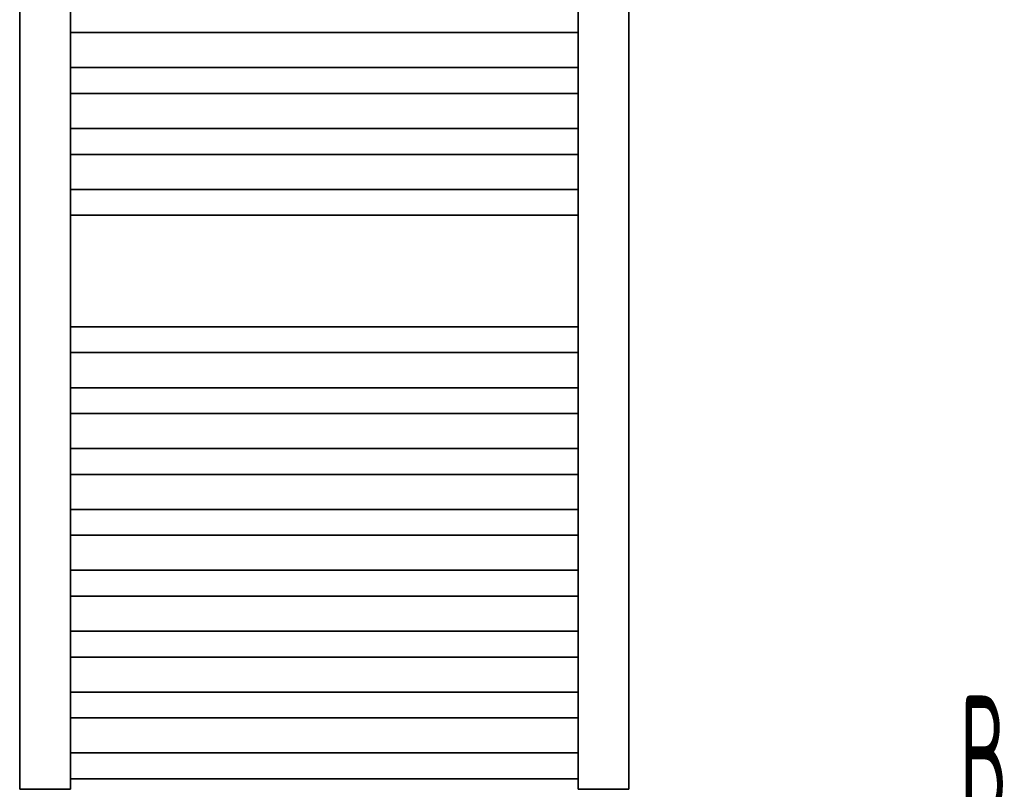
# Model space of a CAD drawing. Header units: millimetres. Extents: x 14365 to 105143, y -126377 to -22383.
# Tile 78 of 191: x 53613 to 54583, y -123284 to -122525. Entities that reach past the tile are written whole.
import ezdxf
from ezdxf.enums import TextEntityAlignment as Align

# ---------------------------------------------------------------- set-up
doc = ezdxf.new("R2010")
doc.units = ezdxf.units.MM
doc.layers.add('JS_VYT_POPIS - OBECNĚ', color=7, linetype='Continuous', lineweight=5)
doc.layers.add('UT_ZAŘÍZENÍ - OT', color=3, linetype='Continuous', lineweight=35)
doc.styles.add('VZT_POPIS', font='isocp.shx', dxfattribs={"width": 0.6, "height": 125})

msp = doc.modelspace()

# ---------------------------------------------------------------- linework, layer by layer
at = {"layer": 'UT_ZAŘÍZENÍ - OT', "linetype": 'Continuous'}
for p, q in [((53612.93, -121463.57), (53612.93, -123283.57)), ((53662.93, -123283.57), (53662.93, -121463.57)), ((54162.93, -121463.57), (54162.93, -123283.57)), ((54212.93, -123283.57), (54212.93, -121463.57)), ((53662.93, -122537.84), (54162.93, -122537.84)), ((53662.93, -122537.84), (54162.93, -122537.84)), ((53662.93, -122537.84), (54162.93, -122537.84)), ((53662.93, -122537.84), (54162.93, -122537.84)), ((53662.93, -122537.84), (54162.93, -122537.84)), ((53662.93, -122537.84), (54162.93, -122537.84)), ((53662.93, -122537.84), (54162.93, -122537.84)), ((53662.93, -122537.84), (54162.93, -122537.84)), ((53662.93, -122537.84), (54162.93, -122537.84)), ((53662.93, -122537.84), (54162.93, -122537.84)), ((53662.93, -122537.84), (54162.93, -122537.84)), ((53662.93, -122537.84), (54162.93, -122537.84)), ((53662.93, -122537.84), (54162.93, -122537.84)), ((53662.93, -122537.84), (54162.93, -122537.84)), ((53662.93, -122537.84), (54162.93, -122537.84)), ((53662.93, -122537.84), (54162.93, -122537.84)), ((53662.93, -122537.84), (54162.93, -122537.84)), ((53662.93, -122537.84), (54162.93, -122537.84)), ((53662.93, -122537.84), (54162.93, -122537.84)), ((53662.93, -122537.84), (54162.93, -122537.84)), ((53662.93, -122537.84), (54162.93, -122537.84)), ((53662.93, -122537.84), (54162.93, -122537.84)), ((53662.93, -122537.84), (54162.93, -122537.84)), ((53662.93, -122537.84), (54162.93, -122537.84)), ((53662.93, -122537.84), (54162.93, -122537.84)), ((53662.93, -122537.84), (54162.93, -122537.84)), ((53662.93, -122537.84), (54162.93, -122537.84)), ((53662.93, -122537.84), (54162.93, -122537.84)), ((53662.93, -122537.84), (54162.93, -122537.84)), ((53662.93, -122537.84), (54162.93, -122537.84)), ((53662.93, -122537.84), (54162.93, -122537.84)), ((53662.93, -122537.84), (54162.93, -122537.84)), ((53662.93, -122537.84), (54162.93, -122537.84)), ((53662.93, -122537.84), (54162.93, -122537.84)), ((53662.93, -122572.39), (54162.93, -122572.39)), ((53662.93, -122572.39), (54162.93, -122572.39)), ((53662.93, -122572.39), (54162.93, -122572.39)), ((53662.93, -122572.39), (54162.93, -122572.39)), ((53662.93, -122572.39), (54162.93, -122572.39)), ((53662.93, -122572.39), (54162.93, -122572.39)), ((53662.93, -122572.39), (54162.93, -122572.39)), ((53662.93, -122572.39), (54162.93, -122572.39)), ((53662.93, -122572.39), (54162.93, -122572.39)), ((53662.93, -122572.39), (54162.93, -122572.39)), ((53662.93, -122572.39), (54162.93, -122572.39)), ((53662.93, -122572.39), (54162.93, -122572.39)), ((53662.93, -122572.39), (54162.93, -122572.39)), ((53662.93, -122572.39), (54162.93, -122572.39)), ((53662.93, -122572.39), (54162.93, -122572.39)), ((53662.93, -122572.39), (54162.93, -122572.39)), ((53662.93, -122572.39), (54162.93, -122572.39)), ((53662.93, -122572.39), (54162.93, -122572.39)), ((53662.93, -122572.39), (54162.93, -122572.39)), ((53662.93, -122572.39), (54162.93, -122572.39)), ((53662.93, -122572.39), (54162.93, -122572.39)), ((53662.93, -122572.39), (54162.93, -122572.39)), ((53662.93, -122572.39), (54162.93, -122572.39)), ((53662.93, -122572.39), (54162.93, -122572.39)), ((53662.93, -122572.39), (54162.93, -122572.39)), ((53662.93, -122572.39), (54162.93, -122572.39)), ((53662.93, -122572.39), (54162.93, -122572.39)), ((53662.93, -122572.39), (54162.93, -122572.39)), ((53662.93, -122572.39), (54162.93, -122572.39)), ((53662.93, -122572.39), (54162.93, -122572.39)), ((53662.93, -122572.39), (54162.93, -122572.39)), ((53662.93, -122572.39), (54162.93, -122572.39)), ((53662.93, -122572.39), (54162.93, -122572.39)), ((53662.93, -122572.39), (54162.93, -122572.39)), ((53662.93, -122597.84), (54162.93, -122597.84)), ((53662.93, -122597.84), (54162.93, -122597.84)), ((53662.93, -122597.84), (54162.93, -122597.84)), ((53662.93, -122597.84), (54162.93, -122597.84)), ((53662.93, -122597.84), (54162.93, -122597.84)), ((53662.93, -122597.84), (54162.93, -122597.84)), ((53662.93, -122597.84), (54162.93, -122597.84)), ((53662.93, -122597.84), (54162.93, -122597.84)), ((53662.93, -122597.84), (54162.93, -122597.84)), ((53662.93, -122597.84), (54162.93, -122597.84)), ((53662.93, -122597.84), (54162.93, -122597.84)), ((53662.93, -122597.84), (54162.93, -122597.84)), ((53662.93, -122597.84), (54162.93, -122597.84)), ((53662.93, -122597.84), (54162.93, -122597.84)), ((53662.93, -122597.84), (54162.93, -122597.84)), ((53662.93, -122597.84), (54162.93, -122597.84)), ((53662.93, -122597.84), (54162.93, -122597.84)), ((53662.93, -122597.84), (54162.93, -122597.84)), ((53662.93, -122597.84), (54162.93, -122597.84)), ((53662.93, -122597.84), (54162.93, -122597.84)), ((53662.93, -122597.84), (54162.93, -122597.84)), ((53662.93, -122597.84), (54162.93, -122597.84)), ((53662.93, -122597.84), (54162.93, -122597.84)), ((53662.93, -122597.84), (54162.93, -122597.84)), ((53662.93, -122597.84), (54162.93, -122597.84)), ((53662.93, -122597.84), (54162.93, -122597.84)), ((53662.93, -122597.84), (54162.93, -122597.84)), ((53662.93, -122597.84), (54162.93, -122597.84)), ((53662.93, -122597.84), (54162.93, -122597.84)), ((53662.93, -122597.84), (54162.93, -122597.84)), ((53662.93, -122597.84), (54162.93, -122597.84)), ((53662.93, -122597.84), (54162.93, -122597.84)), ((53662.93, -122597.84), (54162.93, -122597.84)), ((53662.93, -122597.84), (54162.93, -122597.84)), ((53662.93, -122632.39), (54162.93, -122632.39)), ((53662.93, -122632.39), (54162.93, -122632.39)), ((53662.93, -122632.39), (54162.93, -122632.39)), ((53662.93, -122632.39), (54162.93, -122632.39)), ((53662.93, -122632.39), (54162.93, -122632.39)), ((53662.93, -122632.39), (54162.93, -122632.39)), ((53662.93, -122632.39), (54162.93, -122632.39)), ((53662.93, -122632.39), (54162.93, -122632.39)), ((53662.93, -122632.39), (54162.93, -122632.39)), ((53662.93, -122632.39), (54162.93, -122632.39)), ((53662.93, -122632.39), (54162.93, -122632.39)), ((53662.93, -122632.39), (54162.93, -122632.39)), ((53662.93, -122632.39), (54162.93, -122632.39)), ((53662.93, -122632.39), (54162.93, -122632.39)), ((53662.93, -122632.39), (54162.93, -122632.39)), ((53662.93, -122632.39), (54162.93, -122632.39)), ((53662.93, -122632.39), (54162.93, -122632.39)), ((53662.93, -122632.39), (54162.93, -122632.39)), ((53662.93, -122632.39), (54162.93, -122632.39)), ((53662.93, -122632.39), (54162.93, -122632.39)), ((53662.93, -122632.39), (54162.93, -122632.39)), ((53662.93, -122632.39), (54162.93, -122632.39)), ((53662.93, -122632.39), (54162.93, -122632.39)), ((53662.93, -122632.39), (54162.93, -122632.39)), ((53662.93, -122632.39), (54162.93, -122632.39)), ((53662.93, -122632.39), (54162.93, -122632.39)), ((53662.93, -122632.39), (54162.93, -122632.39)), ((53662.93, -122632.39), (54162.93, -122632.39)), ((53662.93, -122632.39), (54162.93, -122632.39)), ((53662.93, -122632.39), (54162.93, -122632.39)), ((53662.93, -122632.39), (54162.93, -122632.39)), ((53662.93, -122632.39), (54162.93, -122632.39)), ((53662.93, -122632.39), (54162.93, -122632.39)), ((53662.93, -122632.39), (54162.93, -122632.39)), ((53662.93, -122657.84), (54162.93, -122657.84)), ((53662.93, -122657.84), (54162.93, -122657.84)), ((53662.93, -122657.84), (54162.93, -122657.84)), ((53662.93, -122657.84), (54162.93, -122657.84)), ((53662.93, -122657.84), (54162.93, -122657.84)), ((53662.93, -122657.84), (54162.93, -122657.84)), ((53662.93, -122657.84), (54162.93, -122657.84)), ((53662.93, -122657.84), (54162.93, -122657.84)), ((53662.93, -122657.84), (54162.93, -122657.84)), ((53662.93, -122657.84), (54162.93, -122657.84)), ((53662.93, -122657.84), (54162.93, -122657.84)), ((53662.93, -122657.84), (54162.93, -122657.84)), ((53662.93, -122657.84), (54162.93, -122657.84)), ((53662.93, -122657.84), (54162.93, -122657.84)), ((53662.93, -122657.84), (54162.93, -122657.84)), ((53662.93, -122657.84), (54162.93, -122657.84)), ((53662.93, -122657.84), (54162.93, -122657.84)), ((53662.93, -122657.84), (54162.93, -122657.84)), ((53662.93, -122657.84), (54162.93, -122657.84)), ((53662.93, -122657.84), (54162.93, -122657.84)), ((53662.93, -122657.84), (54162.93, -122657.84)), ((53662.93, -122657.84), (54162.93, -122657.84)), ((53662.93, -122657.84), (54162.93, -122657.84)), ((53662.93, -122657.84), (54162.93, -122657.84)), ((53662.93, -122657.84), (54162.93, -122657.84)), ((53662.93, -122657.84), (54162.93, -122657.84)), ((53662.93, -122657.84), (54162.93, -122657.84)), ((53662.93, -122657.84), (54162.93, -122657.84)), ((53662.93, -122657.84), (54162.93, -122657.84)), ((53662.93, -122657.84), (54162.93, -122657.84)), ((53662.93, -122657.84), (54162.93, -122657.84)), ((53662.93, -122657.84), (54162.93, -122657.84)), ((53662.93, -122657.84), (54162.93, -122657.84)), ((53662.93, -122657.84), (54162.93, -122657.84)), ((53662.93, -122692.39), (54162.93, -122692.39)), ((53662.93, -122692.39), (54162.93, -122692.39)), ((53662.93, -122692.39), (54162.93, -122692.39)), ((53662.93, -122692.39), (54162.93, -122692.39)), ((53662.93, -122692.39), (54162.93, -122692.39)), ((53662.93, -122692.39), (54162.93, -122692.39)), ((53662.93, -122692.39), (54162.93, -122692.39)), ((53662.93, -122692.39), (54162.93, -122692.39)), ((53662.93, -122692.39), (54162.93, -122692.39)), ((53662.93, -122692.39), (54162.93, -122692.39)), ((53662.93, -122692.39), (54162.93, -122692.39)), ((53662.93, -122692.39), (54162.93, -122692.39)), ((53662.93, -122692.39), (54162.93, -122692.39)), ((53662.93, -122692.39), (54162.93, -122692.39)), ((53662.93, -122692.39), (54162.93, -122692.39)), ((53662.93, -122692.39), (54162.93, -122692.39)), ((53662.93, -122692.39), (54162.93, -122692.39)), ((53662.93, -122692.39), (54162.93, -122692.39)), ((53662.93, -122692.39), (54162.93, -122692.39)), ((53662.93, -122692.39), (54162.93, -122692.39)), ((53662.93, -122692.39), (54162.93, -122692.39)), ((53662.93, -122692.39), (54162.93, -122692.39)), ((53662.93, -122692.39), (54162.93, -122692.39)), ((53662.93, -122692.39), (54162.93, -122692.39)), ((53662.93, -122692.39), (54162.93, -122692.39)), ((53662.93, -122692.39), (54162.93, -122692.39)), ((53662.93, -122692.39), (54162.93, -122692.39)), ((53662.93, -122692.39), (54162.93, -122692.39)), ((53662.93, -122692.39), (54162.93, -122692.39)), ((53662.93, -122692.39), (54162.93, -122692.39)), ((53662.93, -122692.39), (54162.93, -122692.39)), ((53662.93, -122692.39), (54162.93, -122692.39)), ((53662.93, -122692.39), (54162.93, -122692.39)), ((53662.93, -122692.39), (54162.93, -122692.39)), ((53662.93, -122717.84), (54162.93, -122717.84)), ((53662.93, -122717.84), (54162.93, -122717.84)), ((53662.93, -122717.84), (54162.93, -122717.84)), ((53662.93, -122717.84), (54162.93, -122717.84)), ((53662.93, -122717.84), (54162.93, -122717.84)), ((53662.93, -122717.84), (54162.93, -122717.84)), ((53662.93, -122717.84), (54162.93, -122717.84)), ((53662.93, -122717.84), (54162.93, -122717.84)), ((53662.93, -122717.84), (54162.93, -122717.84)), ((53662.93, -122717.84), (54162.93, -122717.84)), ((53662.93, -122717.84), (54162.93, -122717.84)), ((53662.93, -122717.84), (54162.93, -122717.84)), ((53662.93, -122717.84), (54162.93, -122717.84)), ((53662.93, -122717.84), (54162.93, -122717.84)), ((53662.93, -122717.84), (54162.93, -122717.84)), ((53662.93, -122717.84), (54162.93, -122717.84)), ((53662.93, -122717.84), (54162.93, -122717.84)), ((53662.93, -122717.84), (54162.93, -122717.84)), ((53662.93, -122717.84), (54162.93, -122717.84)), ((53662.93, -122717.84), (54162.93, -122717.84)), ((53662.93, -122717.84), (54162.93, -122717.84)), ((53662.93, -122717.84), (54162.93, -122717.84)), ((53662.93, -122717.84), (54162.93, -122717.84)), ((53662.93, -122717.84), (54162.93, -122717.84)), ((53662.93, -122717.84), (54162.93, -122717.84)), ((53662.93, -122717.84), (54162.93, -122717.84)), ((53662.93, -122717.84), (54162.93, -122717.84)), ((53662.93, -122717.84), (54162.93, -122717.84)), ((53662.93, -122717.84), (54162.93, -122717.84)), ((53662.93, -122717.84), (54162.93, -122717.84)), ((53662.93, -122717.84), (54162.93, -122717.84)), ((53662.93, -122717.84), (54162.93, -122717.84)), ((53662.93, -122717.84), (54162.93, -122717.84)), ((53662.93, -122717.84), (54162.93, -122717.84)), ((53662.93, -122827.84), (54162.93, -122827.84)), ((53662.93, -122827.84), (54162.93, -122827.84)), ((53662.93, -122827.84), (54162.93, -122827.84)), ((53662.93, -122827.84), (54162.93, -122827.84)), ((53662.93, -122827.84), (54162.93, -122827.84)), ((53662.93, -122827.84), (54162.93, -122827.84)), ((53662.93, -122827.84), (54162.93, -122827.84)), ((53662.93, -122827.84), (54162.93, -122827.84)), ((53662.93, -122827.84), (54162.93, -122827.84)), ((53662.93, -122827.84), (54162.93, -122827.84)), ((53662.93, -122827.84), (54162.93, -122827.84)), ((53662.93, -122827.84), (54162.93, -122827.84)), ((53662.93, -122827.84), (54162.93, -122827.84)), ((53662.93, -122827.84), (54162.93, -122827.84)), ((53662.93, -122827.84), (54162.93, -122827.84)), ((53662.93, -122827.84), (54162.93, -122827.84)), ((53662.93, -122827.84), (54162.93, -122827.84)), ((53662.93, -122827.84), (54162.93, -122827.84)), ((53662.93, -122827.84), (54162.93, -122827.84)), ((53662.93, -122827.84), (54162.93, -122827.84)), ((53662.93, -122827.84), (54162.93, -122827.84)), ((53662.93, -122827.84), (54162.93, -122827.84)), ((53662.93, -122827.84), (54162.93, -122827.84)), ((53662.93, -122827.84), (54162.93, -122827.84)), ((53662.93, -122827.84), (54162.93, -122827.84)), ((53662.93, -122827.84), (54162.93, -122827.84)), ((53662.93, -122827.84), (54162.93, -122827.84)), ((53662.93, -122827.84), (54162.93, -122827.84)), ((53662.93, -122827.84), (54162.93, -122827.84)), ((53662.93, -122827.84), (54162.93, -122827.84)), ((53662.93, -122827.84), (54162.93, -122827.84)), ((53662.93, -122827.84), (54162.93, -122827.84)), ((53662.93, -122827.84), (54162.93, -122827.84)), ((53662.93, -122827.84), (54162.93, -122827.84)), ((53662.93, -122853.3), (54162.93, -122853.3)), ((53662.93, -122853.3), (54162.93, -122853.3)), ((53662.93, -122853.3), (54162.93, -122853.3)), ((53662.93, -122853.3), (54162.93, -122853.3)), ((53662.93, -122853.3), (54162.93, -122853.3)), ((53662.93, -122853.3), (54162.93, -122853.3)), ((53662.93, -122853.3), (54162.93, -122853.3)), ((53662.93, -122853.3), (54162.93, -122853.3)), ((53662.93, -122853.3), (54162.93, -122853.3)), ((53662.93, -122853.3), (54162.93, -122853.3)), ((53662.93, -122853.3), (54162.93, -122853.3)), ((53662.93, -122853.3), (54162.93, -122853.3)), ((53662.93, -122853.3), (54162.93, -122853.3)), ((53662.93, -122853.3), (54162.93, -122853.3)), ((53662.93, -122853.3), (54162.93, -122853.3)), ((53662.93, -122853.3), (54162.93, -122853.3)), ((53662.93, -122853.3), (54162.93, -122853.3)), ((53662.93, -122853.3), (54162.93, -122853.3)), ((53662.93, -122853.3), (54162.93, -122853.3)), ((53662.93, -122853.3), (54162.93, -122853.3)), ((53662.93, -122853.3), (54162.93, -122853.3)), ((53662.93, -122853.3), (54162.93, -122853.3)), ((53662.93, -122853.3), (54162.93, -122853.3)), ((53662.93, -122853.3), (54162.93, -122853.3)), ((53662.93, -122853.3), (54162.93, -122853.3)), ((53662.93, -122853.3), (54162.93, -122853.3)), ((53662.93, -122853.3), (54162.93, -122853.3)), ((53662.93, -122853.3), (54162.93, -122853.3)), ((53662.93, -122853.3), (54162.93, -122853.3)), ((53662.93, -122853.3), (54162.93, -122853.3)), ((53662.93, -122853.3), (54162.93, -122853.3)), ((53662.93, -122853.3), (54162.93, -122853.3)), ((53662.93, -122853.3), (54162.93, -122853.3)), ((53662.93, -122853.3), (54162.93, -122853.3)), ((53662.93, -122887.84), (54162.93, -122887.84)), ((53662.93, -122887.84), (54162.93, -122887.84)), ((53662.93, -122887.84), (54162.93, -122887.84)), ((53662.93, -122887.84), (54162.93, -122887.84)), ((53662.93, -122887.84), (54162.93, -122887.84)), ((53662.93, -122887.84), (54162.93, -122887.84)), ((53662.93, -122887.84), (54162.93, -122887.84)), ((53662.93, -122887.84), (54162.93, -122887.84)), ((53662.93, -122887.84), (54162.93, -122887.84)), ((53662.93, -122887.84), (54162.93, -122887.84)), ((53662.93, -122887.84), (54162.93, -122887.84)), ((53662.93, -122887.84), (54162.93, -122887.84)), ((53662.93, -122887.84), (54162.93, -122887.84)), ((53662.93, -122887.84), (54162.93, -122887.84)), ((53662.93, -122887.84), (54162.93, -122887.84)), ((53662.93, -122887.84), (54162.93, -122887.84)), ((53662.93, -122887.84), (54162.93, -122887.84)), ((53662.93, -122887.84), (54162.93, -122887.84)), ((53662.93, -122887.84), (54162.93, -122887.84)), ((53662.93, -122887.84), (54162.93, -122887.84)), ((53662.93, -122887.84), (54162.93, -122887.84)), ((53662.93, -122887.84), (54162.93, -122887.84)), ((53662.93, -122887.84), (54162.93, -122887.84)), ((53662.93, -122887.84), (54162.93, -122887.84)), ((53662.93, -122887.84), (54162.93, -122887.84)), ((53662.93, -122887.84), (54162.93, -122887.84)), ((53662.93, -122887.84), (54162.93, -122887.84)), ((53662.93, -122887.84), (54162.93, -122887.84)), ((53662.93, -122887.84), (54162.93, -122887.84)), ((53662.93, -122887.84), (54162.93, -122887.84)), ((53662.93, -122887.84), (54162.93, -122887.84)), ((53662.93, -122887.84), (54162.93, -122887.84)), ((53662.93, -122887.84), (54162.93, -122887.84)), ((53662.93, -122887.84), (54162.93, -122887.84)), ((53662.93, -122913.3), (54162.93, -122913.3)), ((53662.93, -122913.3), (54162.93, -122913.3)), ((53662.93, -122913.3), (54162.93, -122913.3)), ((53662.93, -122913.3), (54162.93, -122913.3)), ((53662.93, -122913.3), (54162.93, -122913.3)), ((53662.93, -122913.3), (54162.93, -122913.3)), ((53662.93, -122913.3), (54162.93, -122913.3)), ((53662.93, -122913.3), (54162.93, -122913.3)), ((53662.93, -122913.3), (54162.93, -122913.3)), ((53662.93, -122913.3), (54162.93, -122913.3)), ((53662.93, -122913.3), (54162.93, -122913.3)), ((53662.93, -122913.3), (54162.93, -122913.3)), ((53662.93, -122913.3), (54162.93, -122913.3)), ((53662.93, -122913.3), (54162.93, -122913.3)), ((53662.93, -122913.3), (54162.93, -122913.3)), ((53662.93, -122913.3), (54162.93, -122913.3)), ((53662.93, -122913.3), (54162.93, -122913.3)), ((53662.93, -122913.3), (54162.93, -122913.3)), ((53662.93, -122913.3), (54162.93, -122913.3)), ((53662.93, -122913.3), (54162.93, -122913.3)), ((53662.93, -122913.3), (54162.93, -122913.3)), ((53662.93, -122913.3), (54162.93, -122913.3)), ((53662.93, -122913.3), (54162.93, -122913.3)), ((53662.93, -122913.3), (54162.93, -122913.3)), ((53662.93, -122913.3), (54162.93, -122913.3)), ((53662.93, -122913.3), (54162.93, -122913.3)), ((53662.93, -122913.3), (54162.93, -122913.3)), ((53662.93, -122913.3), (54162.93, -122913.3)), ((53662.93, -122913.3), (54162.93, -122913.3)), ((53662.93, -122913.3), (54162.93, -122913.3)), ((53662.93, -122913.3), (54162.93, -122913.3)), ((53662.93, -122913.3), (54162.93, -122913.3)), ((53662.93, -122913.3), (54162.93, -122913.3)), ((53662.93, -122913.3), (54162.93, -122913.3)), ((53662.93, -122947.84), (54162.93, -122947.84)), ((53662.93, -122947.84), (54162.93, -122947.84)), ((53662.93, -122947.84), (54162.93, -122947.84)), ((53662.93, -122947.84), (54162.93, -122947.84)), ((53662.93, -122947.84), (54162.93, -122947.84)), ((53662.93, -122947.84), (54162.93, -122947.84)), ((53662.93, -122947.84), (54162.93, -122947.84)), ((53662.93, -122947.84), (54162.93, -122947.84)), ((53662.93, -122947.84), (54162.93, -122947.84)), ((53662.93, -122947.84), (54162.93, -122947.84)), ((53662.93, -122947.84), (54162.93, -122947.84)), ((53662.93, -122947.84), (54162.93, -122947.84)), ((53662.93, -122947.84), (54162.93, -122947.84)), ((53662.93, -122947.84), (54162.93, -122947.84)), ((53662.93, -122947.84), (54162.93, -122947.84)), ((53662.93, -122947.84), (54162.93, -122947.84)), ((53662.93, -122947.84), (54162.93, -122947.84)), ((53662.93, -122947.84), (54162.93, -122947.84)), ((53662.93, -122947.84), (54162.93, -122947.84)), ((53662.93, -122947.84), (54162.93, -122947.84)), ((53662.93, -122947.84), (54162.93, -122947.84)), ((53662.93, -122947.84), (54162.93, -122947.84)), ((53662.93, -122947.84), (54162.93, -122947.84)), ((53662.93, -122947.84), (54162.93, -122947.84)), ((53662.93, -122947.84), (54162.93, -122947.84)), ((53662.93, -122947.84), (54162.93, -122947.84)), ((53662.93, -122947.84), (54162.93, -122947.84)), ((53662.93, -122947.84), (54162.93, -122947.84)), ((53662.93, -122947.84), (54162.93, -122947.84)), ((53662.93, -122947.84), (54162.93, -122947.84)), ((53662.93, -122947.84), (54162.93, -122947.84)), ((53662.93, -122947.84), (54162.93, -122947.84)), ((53662.93, -122947.84), (54162.93, -122947.84)), ((53662.93, -122947.84), (54162.93, -122947.84)), ((53662.93, -122973.3), (54162.93, -122973.3)), ((53662.93, -122973.3), (54162.93, -122973.3)), ((53662.93, -122973.3), (54162.93, -122973.3)), ((53662.93, -122973.3), (54162.93, -122973.3)), ((53662.93, -122973.3), (54162.93, -122973.3)), ((53662.93, -122973.3), (54162.93, -122973.3)), ((53662.93, -122973.3), (54162.93, -122973.3)), ((53662.93, -122973.3), (54162.93, -122973.3)), ((53662.93, -122973.3), (54162.93, -122973.3)), ((53662.93, -122973.3), (54162.93, -122973.3)), ((53662.93, -122973.3), (54162.93, -122973.3)), ((53662.93, -122973.3), (54162.93, -122973.3)), ((53662.93, -122973.3), (54162.93, -122973.3)), ((53662.93, -122973.3), (54162.93, -122973.3)), ((53662.93, -122973.3), (54162.93, -122973.3)), ((53662.93, -122973.3), (54162.93, -122973.3)), ((53662.93, -122973.3), (54162.93, -122973.3)), ((53662.93, -122973.3), (54162.93, -122973.3)), ((53662.93, -122973.3), (54162.93, -122973.3)), ((53662.93, -122973.3), (54162.93, -122973.3)), ((53662.93, -122973.3), (54162.93, -122973.3)), ((53662.93, -122973.3), (54162.93, -122973.3)), ((53662.93, -122973.3), (54162.93, -122973.3)), ((53662.93, -122973.3), (54162.93, -122973.3)), ((53662.93, -122973.3), (54162.93, -122973.3)), ((53662.93, -122973.3), (54162.93, -122973.3)), ((53662.93, -122973.3), (54162.93, -122973.3)), ((53662.93, -122973.3), (54162.93, -122973.3)), ((53662.93, -122973.3), (54162.93, -122973.3)), ((53662.93, -122973.3), (54162.93, -122973.3)), ((53662.93, -122973.3), (54162.93, -122973.3)), ((53662.93, -122973.3), (54162.93, -122973.3)), ((53662.93, -122973.3), (54162.93, -122973.3)), ((53662.93, -122973.3), (54162.93, -122973.3)), ((53662.93, -123007.84), (54162.93, -123007.84)), ((53662.93, -123007.84), (54162.93, -123007.84)), ((53662.93, -123007.84), (54162.93, -123007.84)), ((53662.93, -123007.84), (54162.93, -123007.84)), ((53662.93, -123007.84), (54162.93, -123007.84)), ((53662.93, -123007.84), (54162.93, -123007.84)), ((53662.93, -123007.84), (54162.93, -123007.84)), ((53662.93, -123007.84), (54162.93, -123007.84)), ((53662.93, -123007.84), (54162.93, -123007.84)), ((53662.93, -123007.84), (54162.93, -123007.84)), ((53662.93, -123007.84), (54162.93, -123007.84)), ((53662.93, -123007.84), (54162.93, -123007.84)), ((53662.93, -123007.84), (54162.93, -123007.84)), ((53662.93, -123007.84), (54162.93, -123007.84)), ((53662.93, -123007.84), (54162.93, -123007.84)), ((53662.93, -123007.84), (54162.93, -123007.84)), ((53662.93, -123007.84), (54162.93, -123007.84)), ((53662.93, -123007.84), (54162.93, -123007.84)), ((53662.93, -123007.84), (54162.93, -123007.84)), ((53662.93, -123007.84), (54162.93, -123007.84)), ((53662.93, -123007.84), (54162.93, -123007.84)), ((53662.93, -123007.84), (54162.93, -123007.84)), ((53662.93, -123007.84), (54162.93, -123007.84)), ((53662.93, -123007.84), (54162.93, -123007.84)), ((53662.93, -123007.84), (54162.93, -123007.84)), ((53662.93, -123007.84), (54162.93, -123007.84)), ((53662.93, -123007.84), (54162.93, -123007.84)), ((53662.93, -123007.84), (54162.93, -123007.84)), ((53662.93, -123007.84), (54162.93, -123007.84)), ((53662.93, -123007.84), (54162.93, -123007.84)), ((53662.93, -123007.84), (54162.93, -123007.84)), ((53662.93, -123007.84), (54162.93, -123007.84)), ((53662.93, -123007.84), (54162.93, -123007.84)), ((53662.93, -123007.84), (54162.93, -123007.84)), ((53662.93, -123033.3), (54162.93, -123033.3)), ((53662.93, -123033.3), (54162.93, -123033.3)), ((53662.93, -123033.3), (54162.93, -123033.3)), ((53662.93, -123033.3), (54162.93, -123033.3)), ((53662.93, -123033.3), (54162.93, -123033.3)), ((53662.93, -123033.3), (54162.93, -123033.3)), ((53662.93, -123033.3), (54162.93, -123033.3)), ((53662.93, -123033.3), (54162.93, -123033.3)), ((53662.93, -123033.3), (54162.93, -123033.3)), ((53662.93, -123033.3), (54162.93, -123033.3)), ((53662.93, -123033.3), (54162.93, -123033.3)), ((53662.93, -123033.3), (54162.93, -123033.3)), ((53662.93, -123033.3), (54162.93, -123033.3)), ((53662.93, -123033.3), (54162.93, -123033.3)), ((53662.93, -123033.3), (54162.93, -123033.3)), ((53662.93, -123033.3), (54162.93, -123033.3)), ((53662.93, -123033.3), (54162.93, -123033.3)), ((53662.93, -123033.3), (54162.93, -123033.3)), ((53662.93, -123033.3), (54162.93, -123033.3)), ((53662.93, -123033.3), (54162.93, -123033.3)), ((53662.93, -123033.3), (54162.93, -123033.3)), ((53662.93, -123033.3), (54162.93, -123033.3)), ((53662.93, -123033.3), (54162.93, -123033.3)), ((53662.93, -123033.3), (54162.93, -123033.3)), ((53662.93, -123033.3), (54162.93, -123033.3)), ((53662.93, -123033.3), (54162.93, -123033.3)), ((53662.93, -123033.3), (54162.93, -123033.3)), ((53662.93, -123033.3), (54162.93, -123033.3)), ((53662.93, -123033.3), (54162.93, -123033.3)), ((53662.93, -123033.3), (54162.93, -123033.3)), ((53662.93, -123033.3), (54162.93, -123033.3)), ((53662.93, -123033.3), (54162.93, -123033.3)), ((53662.93, -123033.3), (54162.93, -123033.3)), ((53662.93, -123033.3), (54162.93, -123033.3)), ((53662.93, -123067.84), (54162.93, -123067.84)), ((53662.93, -123067.84), (54162.93, -123067.84)), ((53662.93, -123067.84), (54162.93, -123067.84)), ((53662.93, -123067.84), (54162.93, -123067.84)), ((53662.93, -123067.84), (54162.93, -123067.84)), ((53662.93, -123067.84), (54162.93, -123067.84)), ((53662.93, -123067.84), (54162.93, -123067.84)), ((53662.93, -123067.84), (54162.93, -123067.84)), ((53662.93, -123067.84), (54162.93, -123067.84)), ((53662.93, -123067.84), (54162.93, -123067.84)), ((53662.93, -123067.84), (54162.93, -123067.84)), ((53662.93, -123067.84), (54162.93, -123067.84)), ((53662.93, -123067.84), (54162.93, -123067.84)), ((53662.93, -123067.84), (54162.93, -123067.84)), ((53662.93, -123067.84), (54162.93, -123067.84)), ((53662.93, -123067.84), (54162.93, -123067.84)), ((53662.93, -123067.84), (54162.93, -123067.84)), ((53662.93, -123067.84), (54162.93, -123067.84)), ((53662.93, -123067.84), (54162.93, -123067.84)), ((53662.93, -123067.84), (54162.93, -123067.84)), ((53662.93, -123067.84), (54162.93, -123067.84)), ((53662.93, -123067.84), (54162.93, -123067.84)), ((53662.93, -123067.84), (54162.93, -123067.84)), ((53662.93, -123067.84), (54162.93, -123067.84)), ((53662.93, -123067.84), (54162.93, -123067.84)), ((53662.93, -123067.84), (54162.93, -123067.84)), ((53662.93, -123067.84), (54162.93, -123067.84)), ((53662.93, -123067.84), (54162.93, -123067.84)), ((53662.93, -123067.84), (54162.93, -123067.84)), ((53662.93, -123067.84), (54162.93, -123067.84)), ((53662.93, -123067.84), (54162.93, -123067.84)), ((53662.93, -123067.84), (54162.93, -123067.84)), ((53662.93, -123067.84), (54162.93, -123067.84)), ((53662.93, -123067.84), (54162.93, -123067.84)), ((53662.93, -123093.3), (54162.93, -123093.3)), ((53662.93, -123093.3), (54162.93, -123093.3)), ((53662.93, -123093.3), (54162.93, -123093.3)), ((53662.93, -123093.3), (54162.93, -123093.3)), ((53662.93, -123093.3), (54162.93, -123093.3)), ((53662.93, -123093.3), (54162.93, -123093.3)), ((53662.93, -123093.3), (54162.93, -123093.3)), ((53662.93, -123093.3), (54162.93, -123093.3)), ((53662.93, -123093.3), (54162.93, -123093.3)), ((53662.93, -123093.3), (54162.93, -123093.3)), ((53662.93, -123093.3), (54162.93, -123093.3)), ((53662.93, -123093.3), (54162.93, -123093.3)), ((53662.93, -123093.3), (54162.93, -123093.3)), ((53662.93, -123093.3), (54162.93, -123093.3)), ((53662.93, -123093.3), (54162.93, -123093.3)), ((53662.93, -123093.3), (54162.93, -123093.3)), ((53662.93, -123093.3), (54162.93, -123093.3)), ((53662.93, -123093.3), (54162.93, -123093.3)), ((53662.93, -123093.3), (54162.93, -123093.3)), ((53662.93, -123093.3), (54162.93, -123093.3)), ((53662.93, -123093.3), (54162.93, -123093.3)), ((53662.93, -123093.3), (54162.93, -123093.3)), ((53662.93, -123093.3), (54162.93, -123093.3)), ((53662.93, -123093.3), (54162.93, -123093.3)), ((53662.93, -123093.3), (54162.93, -123093.3)), ((53662.93, -123093.3), (54162.93, -123093.3)), ((53662.93, -123093.3), (54162.93, -123093.3)), ((53662.93, -123093.3), (54162.93, -123093.3)), ((53662.93, -123093.3), (54162.93, -123093.3)), ((53662.93, -123093.3), (54162.93, -123093.3)), ((53662.93, -123093.3), (54162.93, -123093.3)), ((53662.93, -123093.3), (54162.93, -123093.3)), ((53662.93, -123093.3), (54162.93, -123093.3)), ((53662.93, -123093.3), (54162.93, -123093.3)), ((53662.93, -123127.84), (54162.93, -123127.84)), ((53662.93, -123127.84), (54162.93, -123127.84)), ((53662.93, -123127.84), (54162.93, -123127.84)), ((53662.93, -123127.84), (54162.93, -123127.84)), ((53662.93, -123127.84), (54162.93, -123127.84)), ((53662.93, -123127.84), (54162.93, -123127.84)), ((53662.93, -123127.84), (54162.93, -123127.84)), ((53662.93, -123127.84), (54162.93, -123127.84)), ((53662.93, -123127.84), (54162.93, -123127.84)), ((53662.93, -123127.84), (54162.93, -123127.84)), ((53662.93, -123127.84), (54162.93, -123127.84)), ((53662.93, -123127.84), (54162.93, -123127.84)), ((53662.93, -123127.84), (54162.93, -123127.84)), ((53662.93, -123127.84), (54162.93, -123127.84)), ((53662.93, -123127.84), (54162.93, -123127.84)), ((53662.93, -123127.84), (54162.93, -123127.84)), ((53662.93, -123127.84), (54162.93, -123127.84)), ((53662.93, -123127.84), (54162.93, -123127.84)), ((53662.93, -123127.84), (54162.93, -123127.84)), ((53662.93, -123127.84), (54162.93, -123127.84)), ((53662.93, -123127.84), (54162.93, -123127.84)), ((53662.93, -123127.84), (54162.93, -123127.84)), ((53662.93, -123127.84), (54162.93, -123127.84)), ((53662.93, -123127.84), (54162.93, -123127.84)), ((53662.93, -123127.84), (54162.93, -123127.84)), ((53662.93, -123127.84), (54162.93, -123127.84)), ((53662.93, -123127.84), (54162.93, -123127.84)), ((53662.93, -123127.84), (54162.93, -123127.84)), ((53662.93, -123127.84), (54162.93, -123127.84)), ((53662.93, -123127.84), (54162.93, -123127.84)), ((53662.93, -123127.84), (54162.93, -123127.84)), ((53662.93, -123127.84), (54162.93, -123127.84)), ((53662.93, -123127.84), (54162.93, -123127.84)), ((53662.93, -123127.84), (54162.93, -123127.84)), ((53662.93, -123153.3), (54162.93, -123153.3)), ((53662.93, -123153.3), (54162.93, -123153.3)), ((53662.93, -123153.3), (54162.93, -123153.3)), ((53662.93, -123153.3), (54162.93, -123153.3)), ((53662.93, -123153.3), (54162.93, -123153.3)), ((53662.93, -123153.3), (54162.93, -123153.3)), ((53662.93, -123153.3), (54162.93, -123153.3)), ((53662.93, -123153.3), (54162.93, -123153.3)), ((53662.93, -123153.3), (54162.93, -123153.3)), ((53662.93, -123153.3), (54162.93, -123153.3)), ((53662.93, -123153.3), (54162.93, -123153.3)), ((53662.93, -123153.3), (54162.93, -123153.3)), ((53662.93, -123153.3), (54162.93, -123153.3)), ((53662.93, -123153.3), (54162.93, -123153.3)), ((53662.93, -123153.3), (54162.93, -123153.3)), ((53662.93, -123153.3), (54162.93, -123153.3)), ((53662.93, -123153.3), (54162.93, -123153.3)), ((53662.93, -123153.3), (54162.93, -123153.3)), ((53662.93, -123153.3), (54162.93, -123153.3)), ((53662.93, -123153.3), (54162.93, -123153.3)), ((53662.93, -123153.3), (54162.93, -123153.3)), ((53662.93, -123153.3), (54162.93, -123153.3)), ((53662.93, -123153.3), (54162.93, -123153.3)), ((53662.93, -123153.3), (54162.93, -123153.3)), ((53662.93, -123153.3), (54162.93, -123153.3)), ((53662.93, -123153.3), (54162.93, -123153.3)), ((53662.93, -123153.3), (54162.93, -123153.3)), ((53662.93, -123153.3), (54162.93, -123153.3)), ((53662.93, -123153.3), (54162.93, -123153.3)), ((53662.93, -123153.3), (54162.93, -123153.3)), ((53662.93, -123153.3), (54162.93, -123153.3)), ((53662.93, -123153.3), (54162.93, -123153.3)), ((53662.93, -123153.3), (54162.93, -123153.3)), ((53662.93, -123153.3), (54162.93, -123153.3)), ((53662.93, -123187.84), (54162.93, -123187.84)), ((53662.93, -123187.84), (54162.93, -123187.84)), ((53662.93, -123187.84), (54162.93, -123187.84)), ((53662.93, -123187.84), (54162.93, -123187.84)), ((53662.93, -123187.84), (54162.93, -123187.84)), ((53662.93, -123187.84), (54162.93, -123187.84)), ((53662.93, -123187.84), (54162.93, -123187.84)), ((53662.93, -123187.84), (54162.93, -123187.84)), ((53662.93, -123187.84), (54162.93, -123187.84)), ((53662.93, -123187.84), (54162.93, -123187.84)), ((53662.93, -123187.84), (54162.93, -123187.84)), ((53662.93, -123187.84), (54162.93, -123187.84)), ((53662.93, -123187.84), (54162.93, -123187.84)), ((53662.93, -123187.84), (54162.93, -123187.84)), ((53662.93, -123187.84), (54162.93, -123187.84)), ((53662.93, -123187.84), (54162.93, -123187.84)), ((53662.93, -123187.84), (54162.93, -123187.84)), ((53662.93, -123187.84), (54162.93, -123187.84)), ((53662.93, -123187.84), (54162.93, -123187.84)), ((53662.93, -123187.84), (54162.93, -123187.84)), ((53662.93, -123187.84), (54162.93, -123187.84)), ((53662.93, -123187.84), (54162.93, -123187.84)), ((53662.93, -123187.84), (54162.93, -123187.84)), ((53662.93, -123187.84), (54162.93, -123187.84)), ((53662.93, -123187.84), (54162.93, -123187.84)), ((53662.93, -123187.84), (54162.93, -123187.84)), ((53662.93, -123187.84), (54162.93, -123187.84)), ((53662.93, -123187.84), (54162.93, -123187.84)), ((53662.93, -123187.84), (54162.93, -123187.84)), ((53662.93, -123187.84), (54162.93, -123187.84)), ((53662.93, -123187.84), (54162.93, -123187.84)), ((53662.93, -123187.84), (54162.93, -123187.84)), ((53662.93, -123187.84), (54162.93, -123187.84)), ((53662.93, -123187.84), (54162.93, -123187.84)), ((53662.93, -123213.3), (54162.93, -123213.3)), ((53662.93, -123213.3), (54162.93, -123213.3)), ((53662.93, -123213.3), (54162.93, -123213.3)), ((53662.93, -123213.3), (54162.93, -123213.3)), ((53662.93, -123213.3), (54162.93, -123213.3)), ((53662.93, -123213.3), (54162.93, -123213.3)), ((53662.93, -123213.3), (54162.93, -123213.3)), ((53662.93, -123213.3), (54162.93, -123213.3)), ((53662.93, -123213.3), (54162.93, -123213.3)), ((53662.93, -123213.3), (54162.93, -123213.3)), ((53662.93, -123213.3), (54162.93, -123213.3)), ((53662.93, -123213.3), (54162.93, -123213.3)), ((53662.93, -123213.3), (54162.93, -123213.3)), ((53662.93, -123213.3), (54162.93, -123213.3)), ((53662.93, -123213.3), (54162.93, -123213.3)), ((53662.93, -123213.3), (54162.93, -123213.3)), ((53662.93, -123213.3), (54162.93, -123213.3)), ((53662.93, -123213.3), (54162.93, -123213.3)), ((53662.93, -123213.3), (54162.93, -123213.3)), ((53662.93, -123213.3), (54162.93, -123213.3)), ((53662.93, -123213.3), (54162.93, -123213.3)), ((53662.93, -123213.3), (54162.93, -123213.3)), ((53662.93, -123213.3), (54162.93, -123213.3)), ((53662.93, -123213.3), (54162.93, -123213.3)), ((53662.93, -123213.3), (54162.93, -123213.3)), ((53662.93, -123213.3), (54162.93, -123213.3)), ((53662.93, -123213.3), (54162.93, -123213.3)), ((53662.93, -123213.3), (54162.93, -123213.3)), ((53662.93, -123213.3), (54162.93, -123213.3)), ((53662.93, -123213.3), (54162.93, -123213.3)), ((53662.93, -123213.3), (54162.93, -123213.3)), ((53662.93, -123213.3), (54162.93, -123213.3)), ((53662.93, -123213.3), (54162.93, -123213.3)), ((53662.93, -123213.3), (54162.93, -123213.3)), ((54162.93, -123233.57), (54162.93, -123233.57)), ((54162.93, -123247.84), (54162.93, -123242.57)), ((54162.93, -123242.57), (54162.93, -123247.84)), ((54162.93, -123247.84), (54162.93, -123242.57)), ((54162.93, -123242.57), (54162.93, -123247.84)), ((54162.93, -123247.84), (54162.93, -123242.57)), ((54162.93, -123242.57), (54162.93, -123247.84)), ((54162.93, -123247.84), (54162.93, -123242.57)), ((54162.93, -123242.57), (54162.93, -123247.84)), ((54162.93, -123247.84), (54162.93, -123242.57)), ((54162.93, -123242.57), (54162.93, -123247.84)), ((54162.93, -123247.84), (54162.93, -123242.57)), ((54162.93, -123242.57), (54162.93, -123247.84)), ((54162.93, -123247.84), (54162.93, -123242.57)), ((54162.93, -123242.57), (54162.93, -123247.84)), ((54162.93, -123247.84), (54162.93, -123242.57)), ((54162.93, -123242.57), (54162.93, -123247.84)), ((54162.93, -123247.84), (54162.93, -123242.57)), ((54162.93, -123242.57), (54162.93, -123247.84)), ((54162.93, -123247.84), (54162.93, -123242.57)), ((54162.93, -123242.57), (54162.93, -123247.84)), ((54162.93, -123247.84), (54162.93, -123242.57)), ((54162.93, -123242.57), (54162.93, -123247.84)), ((54162.93, -123247.84), (54162.93, -123242.57)), ((54162.93, -123242.57), (54162.93, -123247.84)), ((54162.93, -123247.84), (54162.93, -123242.57)), ((54162.93, -123242.57), (54162.93, -123247.84)), ((54162.93, -123247.84), (54162.93, -123242.57)), ((54162.93, -123242.57), (54162.93, -123247.84)), ((54162.93, -123247.84), (54162.93, -123242.57)), ((54162.93, -123242.57), (54162.93, -123247.84)), ((54162.93, -123247.84), (54162.93, -123242.57)), ((54162.93, -123242.57), (54162.93, -123247.84)), ((54162.93, -123247.84), (54162.93, -123242.57)), ((54162.93, -123242.57), (54162.93, -123247.84)), ((53662.93, -123247.84), (54162.93, -123247.84)), ((53662.93, -123247.84), (54162.93, -123247.84)), ((53662.93, -123247.84), (54162.93, -123247.84)), ((53662.93, -123247.84), (54162.93, -123247.84)), ((53662.93, -123247.84), (54162.93, -123247.84)), ((53662.93, -123247.84), (54162.93, -123247.84)), ((53662.93, -123247.84), (54162.93, -123247.84)), ((53662.93, -123247.84), (54162.93, -123247.84)), ((53662.93, -123247.84), (54162.93, -123247.84)), ((53662.93, -123247.84), (54162.93, -123247.84)), ((53662.93, -123247.84), (54162.93, -123247.84)), ((53662.93, -123247.84), (54162.93, -123247.84)), ((53662.93, -123247.84), (54162.93, -123247.84)), ((53662.93, -123247.84), (54162.93, -123247.84)), ((53662.93, -123247.84), (54162.93, -123247.84)), ((53662.93, -123247.84), (54162.93, -123247.84)), ((53662.93, -123247.84), (54162.93, -123247.84)), ((53662.93, -123247.84), (54162.93, -123247.84)), ((53662.93, -123247.84), (54162.93, -123247.84)), ((53662.93, -123247.84), (54162.93, -123247.84)), ((53662.93, -123247.84), (54162.93, -123247.84)), ((53662.93, -123247.84), (54162.93, -123247.84)), ((53662.93, -123247.84), (54162.93, -123247.84)), ((53662.93, -123247.84), (54162.93, -123247.84)), ((53662.93, -123247.84), (54162.93, -123247.84)), ((53662.93, -123247.84), (54162.93, -123247.84)), ((53662.93, -123247.84), (54162.93, -123247.84)), ((53662.93, -123247.84), (54162.93, -123247.84)), ((53662.93, -123247.84), (54162.93, -123247.84)), ((53662.93, -123247.84), (54162.93, -123247.84)), ((53662.93, -123247.84), (54162.93, -123247.84)), ((53662.93, -123247.84), (54162.93, -123247.84)), ((53662.93, -123247.84), (54162.93, -123247.84)), ((53662.93, -123247.84), (54162.93, -123247.84)), ((54162.93, -123260.57), (54162.93, -123247.84)), ((54162.93, -123247.84), (54162.93, -123260.57)), ((54162.93, -123260.57), (54162.93, -123247.84)), ((54162.93, -123247.84), (54162.93, -123260.57)), ((54162.93, -123260.57), (54162.93, -123247.84)), ((54162.93, -123247.84), (54162.93, -123260.57)), ((54162.93, -123260.57), (54162.93, -123247.84)), ((54162.93, -123247.84), (54162.93, -123260.57)), ((54162.93, -123260.57), (54162.93, -123247.84)), ((54162.93, -123247.84), (54162.93, -123260.57)), ((54162.93, -123260.57), (54162.93, -123247.84)), ((54162.93, -123247.84), (54162.93, -123260.57)), ((54162.93, -123260.57), (54162.93, -123247.84)), ((54162.93, -123247.84), (54162.93, -123260.57)), ((54162.93, -123260.57), (54162.93, -123247.84)), ((54162.93, -123247.84), (54162.93, -123260.57)), ((54162.93, -123260.57), (54162.93, -123247.84)), ((54162.93, -123247.84), (54162.93, -123260.57)), ((54162.93, -123260.57), (54162.93, -123247.84)), ((54162.93, -123247.84), (54162.93, -123260.57)), ((54162.93, -123260.57), (54162.93, -123247.84)), ((54162.93, -123247.84), (54162.93, -123260.57)), ((54162.93, -123260.57), (54162.93, -123247.84)), ((54162.93, -123247.84), (54162.93, -123260.57)), ((54162.93, -123260.57), (54162.93, -123247.84)), ((54162.93, -123247.84), (54162.93, -123260.57)), ((54162.93, -123260.57), (54162.93, -123247.84)), ((54162.93, -123247.84), (54162.93, -123260.57)), ((54162.93, -123260.57), (54162.93, -123247.84)), ((54162.93, -123247.84), (54162.93, -123260.57)), ((54162.93, -123260.57), (54162.93, -123247.84)), ((54162.93, -123247.84), (54162.93, -123260.57)), ((54162.93, -123260.57), (54162.93, -123247.84)), ((54162.93, -123247.84), (54162.93, -123260.57)), ((54162.93, -123260.57), (54162.93, -123273.3)), ((54162.93, -123273.3), (54162.93, -123260.57)), ((54162.93, -123260.57), (54162.93, -123273.3)), ((54162.93, -123273.3), (54162.93, -123260.57)), ((54162.93, -123260.57), (54162.93, -123273.3)), ((54162.93, -123273.3), (54162.93, -123260.57)), ((54162.93, -123260.57), (54162.93, -123273.3)), ((54162.93, -123273.3), (54162.93, -123260.57)), ((54162.93, -123260.57), (54162.93, -123273.3)), ((54162.93, -123273.3), (54162.93, -123260.57)), ((54162.93, -123260.57), (54162.93, -123273.3)), ((54162.93, -123273.3), (54162.93, -123260.57)), ((54162.93, -123260.57), (54162.93, -123273.3)), ((54162.93, -123273.3), (54162.93, -123260.57)), ((54162.93, -123260.57), (54162.93, -123273.3)), ((54162.93, -123273.3), (54162.93, -123260.57)), ((54162.93, -123260.57), (54162.93, -123273.3)), ((54162.93, -123273.3), (54162.93, -123260.57)), ((54162.93, -123260.57), (54162.93, -123273.3)), ((54162.93, -123273.3), (54162.93, -123260.57)), ((54162.93, -123260.57), (54162.93, -123273.3)), ((54162.93, -123273.3), (54162.93, -123260.57)), ((54162.93, -123260.57), (54162.93, -123273.3)), ((54162.93, -123273.3), (54162.93, -123260.57)), ((54162.93, -123260.57), (54162.93, -123273.3)), ((54162.93, -123273.3), (54162.93, -123260.57)), ((54162.93, -123260.57), (54162.93, -123273.3)), ((54162.93, -123273.3), (54162.93, -123260.57)), ((54162.93, -123260.57), (54162.93, -123273.3)), ((54162.93, -123273.3), (54162.93, -123260.57)), ((54162.93, -123260.57), (54162.93, -123273.3)), ((54162.93, -123273.3), (54162.93, -123260.57)), ((54162.93, -123260.57), (54162.93, -123273.3)), ((54162.93, -123273.3), (54162.93, -123260.57)), ((53662.93, -123273.3), (54162.93, -123273.3)), ((53662.93, -123273.3), (54162.93, -123273.3)), ((53662.93, -123273.3), (54162.93, -123273.3)), ((53662.93, -123273.3), (54162.93, -123273.3)), ((53662.93, -123273.3), (54162.93, -123273.3)), ((53662.93, -123273.3), (54162.93, -123273.3)), ((53662.93, -123273.3), (54162.93, -123273.3)), ((53662.93, -123273.3), (54162.93, -123273.3)), ((53662.93, -123273.3), (54162.93, -123273.3)), ((53662.93, -123273.3), (54162.93, -123273.3)), ((53662.93, -123273.3), (54162.93, -123273.3)), ((53662.93, -123273.3), (54162.93, -123273.3)), ((53662.93, -123273.3), (54162.93, -123273.3)), ((53662.93, -123273.3), (54162.93, -123273.3)), ((53662.93, -123273.3), (54162.93, -123273.3)), ((53662.93, -123273.3), (54162.93, -123273.3)), ((53662.93, -123273.3), (54162.93, -123273.3)), ((53662.93, -123273.3), (54162.93, -123273.3)), ((53662.93, -123273.3), (54162.93, -123273.3)), ((53662.93, -123273.3), (54162.93, -123273.3)), ((53662.93, -123273.3), (54162.93, -123273.3)), ((53662.93, -123273.3), (54162.93, -123273.3)), ((53662.93, -123273.3), (54162.93, -123273.3)), ((53662.93, -123273.3), (54162.93, -123273.3)), ((53662.93, -123273.3), (54162.93, -123273.3)), ((53662.93, -123273.3), (54162.93, -123273.3)), ((53662.93, -123273.3), (54162.93, -123273.3)), ((53662.93, -123273.3), (54162.93, -123273.3)), ((53662.93, -123273.3), (54162.93, -123273.3)), ((53662.93, -123273.3), (54162.93, -123273.3)), ((53662.93, -123273.3), (54162.93, -123273.3)), ((53662.93, -123273.3), (54162.93, -123273.3)), ((53662.93, -123273.3), (54162.93, -123273.3)), ((53662.93, -123273.3), (54162.93, -123273.3)), ((54162.93, -123273.3), (54162.93, -123278.57)), ((54162.93, -123278.57), (54162.93, -123273.3)), ((54162.93, -123273.3), (54162.93, -123278.57)), ((54162.93, -123278.57), (54162.93, -123273.3)), ((54162.93, -123273.3), (54162.93, -123278.57)), ((54162.93, -123278.57), (54162.93, -123273.3)), ((54162.93, -123273.3), (54162.93, -123278.57)), ((54162.93, -123278.57), (54162.93, -123273.3)), ((54162.93, -123273.3), (54162.93, -123278.57)), ((54162.93, -123278.57), (54162.93, -123273.3)), ((54162.93, -123273.3), (54162.93, -123278.57)), ((54162.93, -123278.57), (54162.93, -123273.3)), ((54162.93, -123273.3), (54162.93, -123278.57)), ((54162.93, -123278.57), (54162.93, -123273.3)), ((54162.93, -123273.3), (54162.93, -123278.57)), ((54162.93, -123278.57), (54162.93, -123273.3)), ((54162.93, -123273.3), (54162.93, -123278.57)), ((54162.93, -123278.57), (54162.93, -123273.3)), ((54162.93, -123273.3), (54162.93, -123278.57)), ((54162.93, -123278.57), (54162.93, -123273.3)), ((54162.93, -123273.3), (54162.93, -123278.57)), ((54162.93, -123278.57), (54162.93, -123273.3)), ((54162.93, -123273.3), (54162.93, -123278.57)), ((54162.93, -123278.57), (54162.93, -123273.3)), ((54162.93, -123273.3), (54162.93, -123278.57)), ((54162.93, -123278.57), (54162.93, -123273.3)), ((54162.93, -123273.3), (54162.93, -123278.57)), ((54162.93, -123278.57), (54162.93, -123273.3)), ((54162.93, -123273.3), (54162.93, -123278.57)), ((54162.93, -123278.57), (54162.93, -123273.3)), ((54162.93, -123273.3), (54162.93, -123278.57)), ((54162.93, -123278.57), (54162.93, -123273.3)), ((54162.93, -123273.3), (54162.93, -123278.57)), ((54162.93, -123278.57), (54162.93, -123273.3)), ((53612.93, -123283.57), (53662.93, -123283.57)), ((54162.93, -123283.57), (54162.93, -123283.57)), ((54162.93, -123283.57), (54212.93, -123283.57))]:
    msp.add_line(p, q, dxfattribs=at)

# ---------------------------------------------------------------- texts
at = {"layer": 'JS_VYT_POPIS - OBECNĚ', "style": 'VZT_POPIS', "width": 0.5}
msp.add_text('B', height=125, dxfattribs=at).set_placement((54586.51, -123253.69), align=Align.MIDDLE_RIGHT)

doc.saveas('drawing.dxf')
